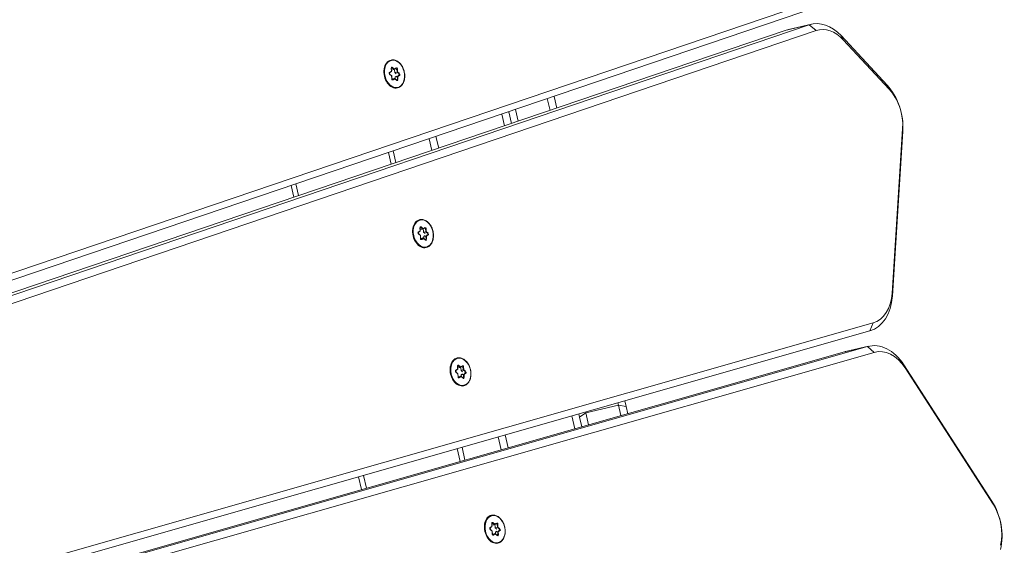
# Model space of a CAD drawing. Extents: x 5477758 to 5478338, y 5918274 to 5918502.
# Tile 109 of 121: x 5477952.148 to 5477952.56, y 5918462.759 to 5918462.979. Entities that reach past the tile are written whole.
import ezdxf

# ---------------------------------------------------------------- set-up
doc = ezdxf.new("R2010")
doc.units = 0
doc.layers.get('0').update_dxf_attribs({"color": 8, "linetype": 'CONTINUOUS', "lineweight": 13})
doc.layers.add('0_PROJEKTOWANE ZABAWKI', color=8, linetype='CONTINUOUS', lineweight=0)

# ---------------------------------------------------------------- blocks, each defined once
blk = doc.blocks.new('zw$CEC1')
for p, q in [((1096.413, -593.244), (1098.87, -591.837)), ((1098.87, -591.837), (1098.681, -591.885)), ((1100.604, -591.665), (1100.721, -591.682)), ((1100.604, -591.665), (1107.204, -593.646)), ((1107.321, -593.663), (1100.721, -591.682)), ((1116.63, -591.547), (1110.242, -593.849)), ((1110.378, -593.826), (1116.766, -591.524)), ((1116.766, -591.524), (1116.63, -591.547)), ((1098.681, -591.885), (1096.224, -593.292)), ((1096.413, -593.244), (1096.224, -593.292)), ((1094.523, -593.651), (1100.999, -659.137)), ((1101.299, -659.334), (1094.823, -593.848)), ((1107.204, -593.646), (1107.321, -593.663)), ((1110.378, -593.826), (1110.242, -593.849)), ((1095.787, -594.262), (1095.487, -594.489)), ((1102.263, -659.748), (1095.787, -594.262)), ((1095.483, -594.391), (1095.483, -595.381)), ((1095.487, -594.489), (1101.963, -659.975)), ((1095.487, -595.479), (1095.487, -594.489)), ((1108.239, -594.71), (1108.539, -594.915)), ((1108.239, -594.71), (1111.343, -657.574)), ((1111.643, -657.779), (1108.539, -594.915)), ((1109.15, -596.099), (1109.15, -595.109)), ((1109.451, -594.939), (1109.151, -595.158)), ((1109.151, -595.158), (1112.255, -658.022)), ((1109.151, -596.148), (1109.151, -595.158)), ((1112.555, -657.802), (1109.451, -594.939)), ((1101.963, -660.965), (1095.487, -595.479)), ((1112.255, -659.012), (1109.151, -596.148)), ((1096.486, -605.578), (1095.983, -605.578)), ((1096.012, -605.878), (1096.516, -605.878)), ((1109.306, -605.578), (1109.065, -605.578)), ((1109.08, -605.878), (1109.182, -605.878)), ((1109.306, -605.578), (1109.182, -605.878)), ((1109.631, -605.878), (1109.182, -605.878)), ((1109.182, -605.878), (1109.182, -607.278)), ((1109.306, -605.578), (1109.617, -605.578)), ((1096.654, -607.278), (1096.151, -607.278)), ((1109.182, -607.278), (1109.149, -607.278)), ((1109.182, -607.278), (1109.701, -607.278)), ((1109.306, -607.578), (1109.182, -607.278)), ((1096.18, -607.578), (1096.684, -607.578)), ((1096.21, -607.878), (1096.714, -607.878)), ((1109.164, -607.578), (1109.306, -607.578)), ((1109.179, -607.878), (1109.73, -607.878)), ((1109.715, -607.578), (1109.306, -607.578)), ((1097, -610.778), (1096.497, -610.778)), ((1109.873, -610.778), (1109.322, -610.778)), ((1096.526, -611.078), (1097.03, -611.078)), ((1109.337, -611.078), (1109.888, -611.078)), ((1093.587, -611.672), (1093.499, -611.737)), ((1093.357, -611.841), (1093.269, -611.905)), ((1093.279, -611.923), (1093.374, -611.854)), ((1093.279, -611.927), (1093.279, -611.923)), ((1093.29, -611.958), (1093.413, -611.98)), ((1093.422, -611.977), (1093.293, -611.954)), ((1093.322, -611.754), (1093.357, -611.841)), ((1093.373, -611.851), (1093.336, -611.759)), ((1093.353, -611.965), (1093.374, -611.95)), ((1093.372, -611.736), (1093.504, -611.759)), ((1093.372, -611.739), (1093.372, -611.736)), ((1093.374, -611.854), (1093.374, -611.95)), ((1093.499, -611.737), (1093.376, -611.715)), ((1093.411, -611.838), (1093.504, -611.854)), ((1093.413, -611.98), (1093.448, -612.066)), ((1093.462, -612.071), (1093.425, -611.979)), ((1093.504, -611.759), (1093.598, -611.69)), ((1093.504, -611.759), (1093.504, -611.854)), ((1093.504, -611.854), (1093.571, -611.805)), ((1093.608, -612.01), (1093.515, -612.078)), ((1093.524, -612.08), (1093.612, -612.015)), ((1093.598, -611.69), (1093.598, -611.693)), ((1093.738, -612.033), (1093.609, -612.01)), ((1093.612, -612.015), (1093.735, -612.037)), ((1093.649, -611.699), (1093.686, -611.791)), ((1093.649, -611.702), (1093.649, -611.699)), ((1093.66, -611.821), (1093.686, -611.886)), ((1093.698, -611.772), (1093.663, -611.685)), ((1093.686, -611.791), (1093.818, -611.814)), ((1093.686, -611.791), (1093.686, -611.886)), ((1093.686, -611.886), (1093.759, -611.899)), ((1093.821, -611.793), (1093.698, -611.772)), ((1093.738, -611.919), (1093.775, -612.011)), ((1093.738, -611.919), (1093.738, -612.011)), ((1093.834, -611.845), (1093.741, -611.913)), ((1093.755, -611.911), (1093.843, -611.846)), ((1093.79, -611.997), (1093.755, -611.911)), ((1093.775, -612.011), (1093.775, -612.014)), ((1093.818, -611.814), (1093.818, -611.818)), ((1100.151, -612.075), (1100.283, -612.098)), ((1100.151, -612.078), (1100.151, -612.075)), ((1100.278, -612.075), (1100.155, -612.054)), ((1100.367, -612.011), (1100.278, -612.075)), ((1100.283, -612.098), (1100.377, -612.029)), ((1100.377, -612.029), (1100.377, -612.032)), ((1100.428, -612.038), (1100.465, -612.13)), ((1100.428, -612.041), (1100.428, -612.038)), ((1100.477, -612.111), (1100.442, -612.024)), ((1106.128, -611.958), (1106.04, -612.022)), ((1106.05, -612.04), (1106.145, -611.971)), ((1106.05, -612.044), (1106.05, -612.04)), ((1106.061, -612.075), (1106.184, -612.097)), ((1106.193, -612.094), (1106.064, -612.071)), ((1106.093, -611.871), (1106.128, -611.958)), ((1106.144, -611.968), (1106.107, -611.876)), ((1106.124, -612.082), (1106.145, -612.067)), ((1106.143, -611.853), (1106.275, -611.876)), ((1106.143, -611.856), (1106.143, -611.853)), ((1106.145, -611.971), (1106.145, -612.067)), ((1106.27, -611.853), (1106.147, -611.832)), ((1106.182, -611.955), (1106.275, -611.971)), ((1106.358, -611.789), (1106.27, -611.853)), ((1106.275, -611.876), (1106.369, -611.807)), ((1106.275, -611.876), (1106.275, -611.971)), ((1106.275, -611.971), (1106.342, -611.922)), ((1106.369, -611.807), (1106.369, -611.81)), ((1106.42, -611.816), (1106.457, -611.908)), ((1106.42, -611.819), (1106.42, -611.816)), ((1106.43, -611.938), (1106.457, -612.003)), ((1106.469, -611.888), (1106.434, -611.802)), ((1106.457, -611.908), (1106.589, -611.931)), ((1106.457, -611.908), (1106.457, -612.003)), ((1106.457, -612.003), (1106.53, -612.016)), ((1106.592, -611.91), (1106.469, -611.888)), ((1106.509, -612.035), (1106.546, -612.128)), ((1106.509, -612.035), (1106.509, -612.128)), ((1106.605, -611.962), (1106.512, -612.03)), ((1106.525, -612.028), (1106.614, -611.963)), ((1106.56, -612.114), (1106.525, -612.028)), ((1106.589, -611.931), (1106.589, -611.935)), ((1112.866, -612.05), (1112.777, -612.114)), ((1112.788, -612.132), (1112.882, -612.063)), ((1112.831, -611.963), (1112.866, -612.05)), ((1112.882, -612.06), (1112.844, -611.968)), ((1112.881, -611.944), (1113.013, -611.968)), ((1112.881, -611.948), (1112.881, -611.944)), ((1112.882, -612.063), (1112.882, -612.159)), ((1113.008, -611.945), (1112.885, -611.924)), ((1112.919, -612.047), (1113.013, -612.063)), ((1113.096, -611.881), (1113.008, -611.945)), ((1113.013, -611.968), (1113.107, -611.899)), ((1113.013, -611.968), (1113.013, -612.063)), ((1113.013, -612.063), (1113.08, -612.014)), ((1113.107, -611.899), (1113.107, -611.902)), ((1113.157, -611.908), (1113.195, -612)), ((1113.157, -611.911), (1113.157, -611.908)), ((1113.168, -612.03), (1113.195, -612.095)), ((1113.207, -611.98), (1113.172, -611.894)), ((1113.195, -612), (1113.326, -612.023)), ((1113.195, -612), (1113.195, -612.095)), ((1113.33, -612.002), (1113.207, -611.98)), ((1113.343, -612.054), (1113.249, -612.122)), ((1113.263, -612.12), (1113.352, -612.055)), ((1113.326, -612.023), (1113.326, -612.026)), ((1100.136, -612.18), (1100.048, -612.244)), ((1100.059, -612.262), (1100.153, -612.193)), ((1100.059, -612.266), (1100.059, -612.262)), ((1100.069, -612.297), (1100.192, -612.319)), ((1100.201, -612.316), (1100.072, -612.293)), ((1100.101, -612.093), (1100.136, -612.18)), ((1100.152, -612.19), (1100.115, -612.098)), ((1100.132, -612.304), (1100.153, -612.289)), ((1100.153, -612.193), (1100.153, -612.289)), ((1100.19, -612.177), (1100.283, -612.193)), ((1100.192, -612.319), (1100.227, -612.405)), ((1100.241, -612.41), (1100.204, -612.318)), ((1100.283, -612.098), (1100.283, -612.193)), ((1100.283, -612.193), (1100.35, -612.144)), ((1100.387, -612.349), (1100.294, -612.417)), ((1100.303, -612.419), (1100.391, -612.354)), ((1100.517, -612.372), (1100.388, -612.349)), ((1100.391, -612.354), (1100.515, -612.376)), ((1100.439, -612.16), (1100.465, -612.225)), ((1100.465, -612.13), (1100.597, -612.153)), ((1100.465, -612.13), (1100.465, -612.225)), ((1100.465, -612.225), (1100.539, -612.238)), ((1100.6, -612.132), (1100.477, -612.111)), ((1100.517, -612.257), (1100.554, -612.35)), ((1100.517, -612.257), (1100.517, -612.35)), ((1100.613, -612.184), (1100.52, -612.252)), ((1100.534, -612.25), (1100.622, -612.185)), ((1100.569, -612.336), (1100.534, -612.25)), ((1100.554, -612.35), (1100.554, -612.353)), ((1100.597, -612.153), (1100.597, -612.157)), ((1106.184, -612.097), (1106.219, -612.183)), ((1106.233, -612.188), (1106.196, -612.096)), ((1106.379, -612.127), (1106.286, -612.195)), ((1106.295, -612.197), (1106.383, -612.132)), ((1106.509, -612.15), (1106.38, -612.127)), ((1106.383, -612.132), (1106.506, -612.154)), ((1106.546, -612.128), (1106.546, -612.131)), ((1112.788, -612.136), (1112.788, -612.132)), ((1112.799, -612.167), (1112.922, -612.189)), ((1112.931, -612.186), (1112.801, -612.163)), ((1112.862, -612.174), (1112.882, -612.159)), ((1112.922, -612.189), (1112.957, -612.275)), ((1112.971, -612.28), (1112.934, -612.188)), ((1113.117, -612.219), (1113.024, -612.287)), ((1113.033, -612.288), (1113.121, -612.224)), ((1113.247, -612.241), (1113.117, -612.219)), ((1113.121, -612.224), (1113.244, -612.246)), ((1113.195, -612.095), (1113.268, -612.108)), ((1113.246, -612.127), (1113.284, -612.22)), ((1113.246, -612.127), (1113.246, -612.22)), ((1113.298, -612.206), (1113.263, -612.12)), ((1113.284, -612.22), (1113.284, -612.223)), ((1097.186, -612.658), (1096.683, -612.658)), ((1096.704, -612.87), (1097.207, -612.87)), ((1109.966, -612.658), (1109.415, -612.658)), ((1109.425, -612.87), (1109.977, -612.87)), ((1097.61, -616.946), (1097.107, -616.946)), ((1110.178, -616.946), (1109.626, -616.946)), ((1097.128, -617.158), (1097.631, -617.158)), ((1109.637, -617.158), (1110.188, -617.158))]:
    blk.add_line(p, q)
for centre, major_axis, ratio, start_param, end_param in [((1117.538, -592.807), (-2, 0), 0.707107, 4.101524, 5.183628), ((1117.538, -592.595), (1.7, 0), 0.707107, 0.959931, 2.042035), ((1099.94, -592.984), (-2, 0), 0.707107, 4.310963, 5.393067), ((1099.94, -592.771), (1.7, 0), 0.707107, 1.169371, 2.251475), ((1097.483, -594.391), (-2, 0), 0.707107, 5.393067, 6.352998), ((1097.483, -594.178), (-1.7, 0), 0.707107, 5.393067, 6.352998), ((1106.54, -594.752), (1.7, 0), 0.707107, 0.034907, 1.169371), ((1106.54, -594.965), (2, 0), 0.707107, 0.034907, 1.169371), ((1111.15, -595.109), (-2, 0), 0.707107, 5.183628, 6.318092), ((1111.15, -594.897), (-1.7, 0), 0.707107, 5.183628, 6.318092), ((1097.483, -595.381), (-2, 0), 0.707107, 0, 0.069813), ((1111.15, -596.099), (-2, 0), 0.707107, 0, 0.034907), ((1093.62, -611.694), (0.045, 0), 0.707107, 0.279204, 2.3736), ((1093.587, -611.683), (-0.0089, 0.0121), 0.508626, 3.748748, 5.319544), ((1093.556, -611.89), (-0.6, 0), 0.707107, 0, 3.141593), ((1093.301, -611.928), (-0.045, 0), 0.707107, 5.515192, 7.609587), ((1093.269, -611.916), (-0.0089, 0.0121), 0.508626, 3.748748, 5.319544), ((1093.301, -611.938), (-0.03, 0), 0.707107, 5.515192, 6.283185), ((1093.29, -611.969), (0.0026, 0.0148), 0.171098, 0, 0.800479), ((1093.556, -611.89), (-0.25, 0), 0.707107, 0.095219, 0.407877), ((1093.365, -611.746), (-0.045, 0), 0.707107, 4.467995, 6.56239), ((1093.322, -611.765), (0.0139, 0.0056), 0.679724, 0, 1.301881), ((1093.365, -611.756), (-0.03, 0), 0.707107, 4.467995, 6.283185), ((1093.556, -611.89), (0.25, 0), 0.707107, 2.189614, 2.547433), ((1093.357, -611.851), (0.0166, -0.0047), 0.601017, 0.16912, 1.739916), ((1093.376, -611.725), (0.0026, 0.0148), 0.171098, 0.800479, 2.371275), ((1093.413, -611.991), (-0.0104, -0.0129), 0.462667, 2.890892, 4.192773), ((1093.448, -612.077), (0.0139, 0.0056), 0.679724, 0, 1.301881), ((1093.492, -612.058), (-0.045, 0), 0.707107, 0.279204, 2.3736), ((1093.556, -611.89), (-0.25, 0), 0.707107, 1.152569, 1.475438), ((1093.499, -611.747), (0.0037, -0.0158), 0.19164, 0.688736, 2.259533), ((1093.524, -612.09), (-0.0089, 0.0121), 0.508626, 5.319544, 6.283185), ((1093.556, -611.89), (0.25, 0), 0.707107, 1.142416, 1.510388), ((1093.62, -611.705), (0.03, 0), 0.707107, 0.279204, 2.3736), ((1093.612, -612.026), (0.0037, -0.0158), 0.19164, 2.259533, 3.223174), ((1093.663, -611.696), (-0.0139, -0.0056), 0.679724, 4.443473, 6.01427), ((1093.698, -611.782), (-0.0104, -0.0129), 0.462667, 4.192773, 5.763569), ((1093.556, -611.89), (-0.25, 0), 0.707107, 2.244927, 2.557585), ((1093.746, -612.006), (0.045, 0), 0.707107, 4.467995, 6.56239), ((1093.735, -612.048), (0.0026, 0.0148), 0.171098, 0, 0.800479), ((1093.755, -611.922), (-0.0166, 0.0047), 0.601017, 4.881509, 6.452305), ((1093.79, -612.008), (-0.0139, -0.0056), 0.679724, 4.443473, 6.01427), ((1093.746, -612.017), (0.03, 0), 0.707107, 0, 0.279204), ((1093.556, -611.89), (0.25, 0), 0.707107, 0.130169, 0.46319), ((1093.821, -611.804), (0.0026, 0.0148), 0.171098, 0.800479, 2.371275), ((1093.81, -611.835), (0.03, 0), 0.707107, 0, 1.326402), ((1093.81, -611.824), (0.045, 0), 0.707107, 5.515192, 7.609587), ((1093.843, -611.857), (-0.0089, 0.0121), 0.508626, 5.319544, 6.283185), ((1100.144, -612.085), (-0.045, 0), 0.707107, 4.467995, 6.56239), ((1100.144, -612.095), (-0.03, 0), 0.707107, 4.467995, 6.283185), ((1100.155, -612.064), (0.0026, 0.0148), 0.171098, 0.800479, 2.371275), ((1100.278, -612.086), (0.0037, -0.0158), 0.19164, 0.688736, 2.259533), ((1100.335, -612.229), (0.25, 0), 0.707107, 1.142416, 1.510388), ((1100.399, -612.033), (0.045, 0), 0.707107, 0.279204, 2.3736), ((1100.367, -612.021), (-0.0089, 0.0121), 0.508626, 3.748748, 5.319544), ((1100.399, -612.044), (0.03, 0), 0.707107, 0.279204, 2.3736), ((1100.442, -612.035), (-0.0139, -0.0056), 0.679724, 4.443473, 6.01427), ((1106.327, -612.007), (-0.6, 0), 0.707107, 0, 3.141593), ((1106.072, -612.044), (-0.045, 0), 0.707107, 5.515192, 7.609587), ((1106.04, -612.033), (-0.0089, 0.0121), 0.508626, 3.748748, 5.319544), ((1106.072, -612.055), (-0.03, 0), 0.707107, 5.515192, 6.283185), ((1106.061, -612.086), (0.0026, 0.0148), 0.171098, 0, 0.800479), ((1106.327, -612.007), (-0.25, 0), 0.707107, 0.095219, 0.407877), ((1106.136, -611.863), (-0.045, 0), 0.707107, 4.467995, 6.56239), ((1106.093, -611.882), (0.0139, 0.0056), 0.679724, 0, 1.301881), ((1106.136, -611.873), (-0.03, 0), 0.707107, 4.467995, 6.283185), ((1106.327, -612.007), (0.25, 0), 0.707107, 2.189614, 2.547433), ((1106.128, -611.968), (0.0166, -0.0047), 0.601017, 0.16912, 1.739916), ((1106.147, -611.842), (0.0026, 0.0148), 0.171098, 0.800479, 2.371275), ((1106.27, -611.864), (0.0037, -0.0158), 0.19164, 0.688736, 2.259533), ((1106.327, -612.007), (0.25, 0), 0.707107, 1.142416, 1.510388), ((1106.391, -611.811), (0.045, 0), 0.707107, 0.279204, 2.3736), ((1106.358, -611.799), (-0.0089, 0.0121), 0.508626, 3.748748, 5.319544), ((1106.391, -611.822), (0.03, 0), 0.707107, 0.279204, 2.3736), ((1106.434, -611.813), (-0.0139, -0.0056), 0.679724, 4.443473, 6.01427), ((1106.469, -611.899), (-0.0104, -0.0129), 0.462667, 4.192773, 5.763569), ((1106.525, -612.038), (-0.0166, 0.0047), 0.601017, 4.881509, 6.452305), ((1106.327, -612.007), (0.25, 0), 0.707107, 0.130169, 0.46319), ((1106.592, -611.921), (0.0026, 0.0148), 0.171098, 0.800479, 2.371275), ((1106.581, -611.952), (0.03, 0), 0.707107, 0, 1.326402), ((1106.581, -611.941), (0.045, 0), 0.707107, 5.515192, 7.609587), ((1106.614, -611.974), (-0.0089, 0.0121), 0.508626, 5.319544, 6.283185), ((1112.874, -611.954), (-0.045, 0), 0.707107, 4.467995, 6.56239), ((1112.831, -611.974), (0.0139, 0.0056), 0.679724, 0, 1.301881), ((1112.874, -611.965), (-0.03, 0), 0.707107, 4.467995, 6.283185), ((1113.064, -612.099), (0.25, 0), 0.707107, 2.189614, 2.547433), ((1112.866, -612.06), (0.0166, -0.0047), 0.601017, 0.16912, 1.739916), ((1112.885, -611.934), (0.0026, 0.0148), 0.171098, 0.800479, 2.371275), ((1113.008, -611.956), (0.0037, -0.0158), 0.19164, 0.688736, 2.259533), ((1113.064, -612.099), (0.25, 0), 0.707107, 1.142416, 1.510388), ((1113.129, -611.903), (0.045, 0), 0.707107, 0.279204, 2.3736), ((1113.096, -611.891), (-0.0089, 0.0121), 0.508626, 3.748748, 5.319544), ((1113.129, -611.913), (0.03, 0), 0.707107, 0.279204, 2.3736), ((1113.172, -611.905), (-0.0139, -0.0056), 0.679724, 4.443473, 6.01427), ((1113.207, -611.991), (-0.0104, -0.0129), 0.462667, 4.192773, 5.763569), ((1113.064, -612.099), (0.25, 0), 0.707107, 0.130169, 0.46319), ((1113.33, -612.013), (0.0026, 0.0148), 0.171098, 0.800479, 2.371275), ((1113.319, -612.044), (0.03, 0), 0.707107, 0, 1.326402), ((1113.319, -612.033), (0.045, 0), 0.707107, 5.515192, 7.609587), ((1113.352, -612.066), (-0.0089, 0.0121), 0.508626, 5.319544, 6.283185), ((1100.335, -612.229), (-0.6, 0), 0.707107, 0, 3.141593), ((1100.08, -612.266), (-0.045, 0), 0.707107, 5.515192, 7.609587), ((1100.048, -612.255), (-0.0089, 0.0121), 0.508626, 3.748748, 5.319544), ((1100.08, -612.277), (-0.03, 0), 0.707107, 5.515192, 6.283185), ((1100.069, -612.308), (0.0026, 0.0148), 0.171098, 0, 0.800479), ((1100.335, -612.229), (-0.25, 0), 0.707107, 0.095219, 0.407877), ((1100.101, -612.104), (0.0139, 0.0056), 0.679724, 0, 1.301881), ((1100.335, -612.229), (0.25, 0), 0.707107, 2.189614, 2.547433), ((1100.136, -612.19), (0.0166, -0.0047), 0.601017, 0.16912, 1.739916), ((1100.192, -612.33), (-0.0104, -0.0129), 0.462667, 2.890892, 4.192773), ((1100.227, -612.416), (0.0139, 0.0056), 0.679724, 0, 1.301881), ((1100.271, -612.397), (-0.045, 0), 0.707107, 0.279204, 2.3736), ((1100.335, -612.229), (-0.25, 0), 0.707107, 1.152569, 1.475438), ((1100.303, -612.429), (-0.0089, 0.0121), 0.508626, 5.319544, 6.283185), ((1100.391, -612.365), (0.0037, -0.0158), 0.19164, 2.259533, 3.223174), ((1100.477, -612.121), (-0.0104, -0.0129), 0.462667, 4.192773, 5.763569), ((1100.335, -612.229), (-0.25, 0), 0.707107, 2.244927, 2.557585), ((1100.525, -612.345), (0.045, 0), 0.707107, 4.467995, 6.56239), ((1100.515, -612.386), (0.0026, 0.0148), 0.171098, 0, 0.800479), ((1100.534, -612.26), (-0.0166, 0.0047), 0.601017, 4.881509, 6.452305), ((1100.569, -612.347), (-0.0139, -0.0056), 0.679724, 4.443473, 6.01427), ((1100.525, -612.356), (0.03, 0), 0.707107, 0, 0.279204), ((1100.335, -612.229), (0.25, 0), 0.707107, 0.130169, 0.46319), ((1100.6, -612.143), (0.0026, 0.0148), 0.171098, 0.800479, 2.371275), ((1100.59, -612.174), (0.03, 0), 0.707107, 0, 1.326402), ((1100.59, -612.163), (0.045, 0), 0.707107, 5.515192, 7.609587), ((1100.622, -612.196), (-0.0089, 0.0121), 0.508626, 5.319544, 6.283185), ((1106.184, -612.108), (-0.0104, -0.0129), 0.462667, 2.890892, 4.192773), ((1106.219, -612.194), (0.0139, 0.0056), 0.679724, 0, 1.301881), ((1106.262, -612.175), (-0.045, 0), 0.707107, 0.279204, 2.3736), ((1106.327, -612.007), (-0.25, 0), 0.707107, 1.152569, 1.475438), ((1106.295, -612.207), (-0.0089, 0.0121), 0.508626, 5.319544, 6.283185), ((1106.383, -612.143), (0.0037, -0.0158), 0.19164, 2.259533, 3.223174), ((1106.327, -612.007), (-0.25, 0), 0.707107, 2.244927, 2.557585), ((1106.517, -612.123), (0.045, 0), 0.707107, 4.467995, 6.56239), ((1106.506, -612.164), (0.0026, 0.0148), 0.171098, 0, 0.800479), ((1106.56, -612.125), (-0.0139, -0.0056), 0.679724, 4.443473, 6.01427), ((1106.517, -612.134), (0.03, 0), 0.707107, 0, 0.279204), ((1113.064, -612.099), (-0.6, 0), 0.707107, 0, 3.141593), ((1112.81, -612.136), (-0.045, 0), 0.707107, 5.515192, 7.609587), ((1112.777, -612.125), (-0.0089, 0.0121), 0.508626, 3.748748, 5.319544), ((1112.81, -612.147), (-0.03, 0), 0.707107, 5.515192, 6.283185), ((1112.799, -612.178), (0.0026, 0.0148), 0.171098, 0, 0.800479), ((1113.064, -612.099), (-0.25, 0), 0.707107, 0.095219, 0.407877), ((1112.922, -612.199), (-0.0104, -0.0129), 0.462667, 2.890892, 4.192773), ((1112.957, -612.286), (0.0139, 0.0056), 0.679724, 0, 1.301881), ((1113, -612.266), (-0.045, 0), 0.707107, 0.279204, 2.3736), ((1113.064, -612.099), (-0.25, 0), 0.707107, 1.152569, 1.475438), ((1113.033, -612.299), (-0.0089, 0.0121), 0.508626, 5.319544, 6.283185), ((1113.121, -612.234), (0.0037, -0.0158), 0.19164, 2.259533, 3.223174), ((1113.064, -612.099), (-0.25, 0), 0.707107, 2.244927, 2.557585), ((1113.255, -612.215), (0.045, 0), 0.707107, 4.467995, 6.56239), ((1113.244, -612.256), (0.0026, 0.0148), 0.171098, 0, 0.800479), ((1113.263, -612.13), (-0.0166, 0.0047), 0.601017, 4.881509, 6.452305), ((1113.298, -612.217), (-0.0139, -0.0056), 0.679724, 4.443473, 6.01427), ((1113.255, -612.225), (0.03, 0), 0.707107, 0, 0.279204)]:
    blk.add_ellipse(centre, major_axis=major_axis, ratio=ratio, start_param=start_param, end_param=end_param)
for centre in [(1093.556, -611.876), (1106.327, -611.993), (1100.335, -612.215), (1113.064, -612.085)]:
    blk.add_ellipse(centre, major_axis=(0.58, 0), ratio=0.707107)
for points, knots in [([(1092.956, -611.89), (1092.956, -611.845), (1092.966, -611.799), (1093.005, -611.713), (1093.034, -611.672), (1093.109, -611.599), (1093.155, -611.566), (1093.26, -611.513), (1093.318, -611.492), (1093.44, -611.465), (1093.505, -611.459), (1093.633, -611.461), (1093.697, -611.469), (1093.818, -611.5), (1093.875, -611.523), (1093.976, -611.579), (1094.021, -611.614), (1094.092, -611.691), (1094.119, -611.734), (1094.149, -611.815), (1094.156, -611.852), (1094.156, -611.89)], [6.038791, 6.038791, 6.038791, 6.038791, 6.34864, 6.34864, 6.66324, 6.66324, 6.984393, 6.984393, 7.307998, 7.307998, 7.63188, 7.63188, 7.955712, 7.955712, 8.279598, 8.279598, 8.603057, 8.603057, 8.923488, 8.923488, 9.180384, 9.180384, 9.180384, 9.180384]), ([(1105.727, -612.007), (1105.727, -611.962), (1105.737, -611.916), (1105.776, -611.83), (1105.805, -611.789), (1105.88, -611.716), (1105.926, -611.683), (1106.03, -611.63), (1106.089, -611.609), (1106.211, -611.582), (1106.276, -611.576), (1106.404, -611.578), (1106.468, -611.586), (1106.589, -611.617), (1106.646, -611.64), (1106.747, -611.696), (1106.792, -611.731), (1106.863, -611.808), (1106.89, -611.851), (1106.92, -611.932), (1106.927, -611.969), (1106.927, -612.007)], [6.038791, 6.038791, 6.038791, 6.038791, 6.34864, 6.34864, 6.66324, 6.66324, 6.984393, 6.984393, 7.307998, 7.307998, 7.63188, 7.63188, 7.955712, 7.955712, 8.279598, 8.279598, 8.603057, 8.603057, 8.923488, 8.923488, 9.180384, 9.180384, 9.180384, 9.180384]), ([(1112.464, -612.099), (1112.464, -612.053), (1112.474, -612.008), (1112.513, -611.922), (1112.543, -611.881), (1112.618, -611.807), (1112.664, -611.775), (1112.768, -611.722), (1112.827, -611.701), (1112.949, -611.674), (1113.014, -611.668), (1113.142, -611.67), (1113.206, -611.678), (1113.327, -611.709), (1113.384, -611.731), (1113.485, -611.788), (1113.529, -611.823), (1113.601, -611.9), (1113.627, -611.943), (1113.658, -612.024), (1113.664, -612.061), (1113.664, -612.099)], [6.038791, 6.038791, 6.038791, 6.038791, 6.34864, 6.34864, 6.66324, 6.66324, 6.984393, 6.984393, 7.307998, 7.307998, 7.63188, 7.63188, 7.955712, 7.955712, 8.279598, 8.279598, 8.603057, 8.603057, 8.923488, 8.923488, 9.180384, 9.180384, 9.180384, 9.180384]), ([(1093.271, -611.938), (1093.271, -611.939), (1093.271, -611.94), (1093.272, -611.942), (1093.273, -611.943), (1093.275, -611.946), (1093.276, -611.947), (1093.28, -611.95), (1093.282, -611.951), (1093.287, -611.953), (1093.29, -611.954), (1093.293, -611.954)], [0.244394, 0.244394, 0.244394, 0.244394, 0.509675, 0.509675, 0.774955, 0.774955, 1.040236, 1.040236, 1.305516, 1.305516, 1.570796, 1.570796, 1.570796, 1.570796]), ([(1093.335, -611.756), (1093.335, -611.756), (1093.335, -611.757), (1093.335, -611.757), (1093.335, -611.757), (1093.335, -611.758), (1093.335, -611.758), (1093.335, -611.758), (1093.335, -611.759), (1093.336, -611.759), (1093.336, -611.759), (1093.336, -611.759)], [0.2443943, 0.2443943, 0.2443943, 0.2443943, 0.3002352, 0.3002352, 0.3560761, 0.3560761, 0.411917, 0.411917, 0.4677579, 0.4677579, 0.5235988, 0.5235988, 0.5235988, 0.5235988]), ([(1093.462, -612.071), (1093.463, -612.073), (1093.464, -612.075), (1093.468, -612.078), (1093.47, -612.08), (1093.475, -612.082), (1093.477, -612.083), (1093.483, -612.084), (1093.486, -612.085), (1093.492, -612.085), (1093.496, -612.085), (1093.502, -612.084), (1093.505, -612.083), (1093.51, -612.081), (1093.512, -612.08), (1093.514, -612.079), (1093.515, -612.079), (1093.515, -612.078)], [0.523599, 0.523599, 0.523599, 0.523599, 0.927172, 0.927172, 1.204378, 1.204378, 1.47422, 1.47422, 1.746688, 1.746688, 2.021391, 2.021391, 2.295276, 2.295276, 2.566083, 2.566083, 2.617994, 2.617994, 2.617994, 2.617994]), ([(1093.738, -612.033), (1093.741, -612.033), (1093.744, -612.034), (1093.75, -612.033), (1093.754, -612.033), (1093.759, -612.032), (1093.762, -612.031), (1093.767, -612.029), (1093.769, -612.027), (1093.772, -612.025), (1093.774, -612.023), (1093.775, -612.021), (1093.776, -612.019), (1093.776, -612.018), (1093.776, -612.017), (1093.776, -612.017)], [1.570796, 1.570796, 1.570796, 1.570796, 1.844329, 1.844329, 2.119118, 2.119118, 2.392017, 2.392017, 2.661992, 2.661992, 2.936562, 2.936562, 3.253095, 3.253095, 3.385987, 3.385987, 3.385987, 3.385987]), ([(1093.834, -611.845), (1093.835, -611.844), (1093.836, -611.843), (1093.837, -611.842), (1093.838, -611.841), (1093.839, -611.84), (1093.839, -611.839), (1093.84, -611.838), (1093.84, -611.837), (1093.84, -611.836), (1093.84, -611.835), (1093.84, -611.835)], [2.6179939, 2.6179939, 2.6179939, 2.6179939, 2.7715925, 2.7715925, 2.9251911, 2.9251911, 3.0787897, 3.0787897, 3.2323883, 3.2323883, 3.385987, 3.385987, 3.385987, 3.385987]), ([(1099.735, -612.229), (1099.735, -612.184), (1099.745, -612.138), (1099.784, -612.052), (1099.813, -612.011), (1099.888, -611.938), (1099.934, -611.905), (1100.039, -611.852), (1100.097, -611.831), (1100.22, -611.804), (1100.284, -611.798), (1100.412, -611.8), (1100.476, -611.808), (1100.597, -611.839), (1100.654, -611.862), (1100.755, -611.918), (1100.8, -611.953), (1100.871, -612.03), (1100.898, -612.073), (1100.928, -612.154), (1100.935, -612.191), (1100.935, -612.229)], [6.038791, 6.038791, 6.038791, 6.038791, 6.34864, 6.34864, 6.66324, 6.66324, 6.984393, 6.984393, 7.307998, 7.307998, 7.63188, 7.63188, 7.955712, 7.955712, 8.279598, 8.279598, 8.603057, 8.603057, 8.923488, 8.923488, 9.180384, 9.180384, 9.180384, 9.180384]), ([(1106.042, -612.055), (1106.042, -612.056), (1106.042, -612.057), (1106.043, -612.059), (1106.044, -612.06), (1106.046, -612.063), (1106.047, -612.064), (1106.051, -612.067), (1106.053, -612.068), (1106.058, -612.07), (1106.061, -612.071), (1106.064, -612.071)], [0.244394, 0.244394, 0.244394, 0.244394, 0.509675, 0.509675, 0.774955, 0.774955, 1.040236, 1.040236, 1.305516, 1.305516, 1.570796, 1.570796, 1.570796, 1.570796]), ([(1106.106, -611.873), (1106.106, -611.873), (1106.106, -611.874), (1106.106, -611.874), (1106.106, -611.874), (1106.106, -611.875), (1106.106, -611.875), (1106.106, -611.875), (1106.106, -611.875), (1106.106, -611.876), (1106.107, -611.876), (1106.107, -611.876)], [0.2443943, 0.2443943, 0.2443943, 0.2443943, 0.3002352, 0.3002352, 0.3560761, 0.3560761, 0.411917, 0.411917, 0.4677579, 0.4677579, 0.5235988, 0.5235988, 0.5235988, 0.5235988]), ([(1106.605, -611.962), (1106.606, -611.961), (1106.607, -611.96), (1106.608, -611.959), (1106.609, -611.958), (1106.61, -611.957), (1106.61, -611.956), (1106.611, -611.955), (1106.611, -611.954), (1106.611, -611.953), (1106.611, -611.952), (1106.611, -611.952)], [2.6179939, 2.6179939, 2.6179939, 2.6179939, 2.7715925, 2.7715925, 2.9251911, 2.9251911, 3.0787897, 3.0787897, 3.2323883, 3.2323883, 3.385987, 3.385987, 3.385987, 3.385987]), ([(1112.844, -611.965), (1112.844, -611.965), (1112.844, -611.965), (1112.844, -611.966), (1112.844, -611.966), (1112.844, -611.966), (1112.844, -611.967), (1112.844, -611.967), (1112.844, -611.967), (1112.844, -611.968), (1112.844, -611.968), (1112.844, -611.968)], [0.2443943, 0.2443943, 0.2443943, 0.2443943, 0.3002352, 0.3002352, 0.3560761, 0.3560761, 0.411917, 0.411917, 0.4677579, 0.4677579, 0.5235988, 0.5235988, 0.5235988, 0.5235988]), ([(1113.343, -612.054), (1113.344, -612.053), (1113.345, -612.052), (1113.346, -612.051), (1113.347, -612.05), (1113.348, -612.048), (1113.348, -612.048), (1113.349, -612.046), (1113.349, -612.046), (1113.349, -612.045), (1113.349, -612.044), (1113.349, -612.044)], [2.6179939, 2.6179939, 2.6179939, 2.6179939, 2.7715925, 2.7715925, 2.9251911, 2.9251911, 3.0787897, 3.0787897, 3.2323883, 3.2323883, 3.385987, 3.385987, 3.385987, 3.385987]), ([(1100.05, -612.277), (1100.05, -612.278), (1100.05, -612.279), (1100.051, -612.281), (1100.052, -612.282), (1100.054, -612.285), (1100.055, -612.286), (1100.059, -612.289), (1100.061, -612.29), (1100.066, -612.292), (1100.069, -612.293), (1100.072, -612.293)], [0.244394, 0.244394, 0.244394, 0.244394, 0.509675, 0.509675, 0.774955, 0.774955, 1.040236, 1.040236, 1.305516, 1.305516, 1.570796, 1.570796, 1.570796, 1.570796]), ([(1100.114, -612.095), (1100.114, -612.095), (1100.114, -612.096), (1100.114, -612.096), (1100.114, -612.096), (1100.114, -612.097), (1100.114, -612.097), (1100.114, -612.097), (1100.115, -612.097), (1100.115, -612.098), (1100.115, -612.098), (1100.115, -612.098)], [0.2443943, 0.2443943, 0.2443943, 0.2443943, 0.3002352, 0.3002352, 0.3560761, 0.3560761, 0.411917, 0.411917, 0.4677579, 0.4677579, 0.5235988, 0.5235988, 0.5235988, 0.5235988]), ([(1100.241, -612.41), (1100.242, -612.412), (1100.243, -612.414), (1100.247, -612.417), (1100.249, -612.419), (1100.254, -612.421), (1100.256, -612.422), (1100.262, -612.423), (1100.265, -612.424), (1100.271, -612.424), (1100.275, -612.424), (1100.281, -612.423), (1100.284, -612.422), (1100.289, -612.42), (1100.291, -612.419), (1100.294, -612.418), (1100.294, -612.417), (1100.294, -612.417)], [0.523599, 0.523599, 0.523599, 0.523599, 0.927172, 0.927172, 1.204378, 1.204378, 1.47422, 1.47422, 1.746688, 1.746688, 2.021391, 2.021391, 2.295276, 2.295276, 2.566083, 2.566083, 2.617994, 2.617994, 2.617994, 2.617994]), ([(1100.517, -612.372), (1100.52, -612.372), (1100.523, -612.372), (1100.53, -612.372), (1100.533, -612.372), (1100.539, -612.371), (1100.541, -612.37), (1100.546, -612.367), (1100.548, -612.366), (1100.551, -612.364), (1100.553, -612.362), (1100.555, -612.359), (1100.555, -612.358), (1100.555, -612.356), (1100.555, -612.356), (1100.555, -612.356)], [1.570796, 1.570796, 1.570796, 1.570796, 1.844329, 1.844329, 2.119118, 2.119118, 2.392017, 2.392017, 2.661992, 2.661992, 2.936562, 2.936562, 3.253095, 3.253095, 3.385987, 3.385987, 3.385987, 3.385987]), ([(1100.613, -612.184), (1100.614, -612.183), (1100.615, -612.182), (1100.616, -612.181), (1100.617, -612.18), (1100.618, -612.179), (1100.618, -612.178), (1100.619, -612.177), (1100.619, -612.176), (1100.62, -612.175), (1100.62, -612.174), (1100.62, -612.174)], [2.6179939, 2.6179939, 2.6179939, 2.6179939, 2.7715925, 2.7715925, 2.9251911, 2.9251911, 3.0787897, 3.0787897, 3.2323883, 3.2323883, 3.385987, 3.385987, 3.385987, 3.385987]), ([(1106.233, -612.188), (1106.234, -612.19), (1106.235, -612.192), (1106.239, -612.195), (1106.241, -612.197), (1106.246, -612.199), (1106.248, -612.2), (1106.254, -612.201), (1106.257, -612.202), (1106.263, -612.202), (1106.266, -612.202), (1106.273, -612.201), (1106.275, -612.2), (1106.281, -612.198), (1106.283, -612.197), (1106.285, -612.196), (1106.286, -612.195), (1106.286, -612.195)], [0.523599, 0.523599, 0.523599, 0.523599, 0.927172, 0.927172, 1.204378, 1.204378, 1.47422, 1.47422, 1.746688, 1.746688, 2.021391, 2.021391, 2.295276, 2.295276, 2.566083, 2.566083, 2.617994, 2.617994, 2.617994, 2.617994]), ([(1106.509, -612.15), (1106.512, -612.15), (1106.515, -612.15), (1106.521, -612.15), (1106.525, -612.15), (1106.53, -612.149), (1106.533, -612.148), (1106.538, -612.145), (1106.54, -612.144), (1106.543, -612.142), (1106.544, -612.14), (1106.546, -612.137), (1106.547, -612.136), (1106.547, -612.134), (1106.547, -612.134), (1106.547, -612.134)], [1.570796, 1.570796, 1.570796, 1.570796, 1.844329, 1.844329, 2.119118, 2.119118, 2.392017, 2.392017, 2.661992, 2.661992, 2.936562, 2.936562, 3.253095, 3.253095, 3.385987, 3.385987, 3.385987, 3.385987]), ([(1112.78, -612.147), (1112.78, -612.148), (1112.78, -612.149), (1112.781, -612.151), (1112.781, -612.152), (1112.783, -612.155), (1112.785, -612.156), (1112.789, -612.158), (1112.791, -612.16), (1112.796, -612.162), (1112.798, -612.162), (1112.801, -612.163)], [0.244394, 0.244394, 0.244394, 0.244394, 0.509675, 0.509675, 0.774955, 0.774955, 1.040236, 1.040236, 1.305516, 1.305516, 1.570796, 1.570796, 1.570796, 1.570796]), ([(1112.971, -612.28), (1112.972, -612.282), (1112.973, -612.284), (1112.977, -612.287), (1112.979, -612.288), (1112.983, -612.291), (1112.986, -612.292), (1112.992, -612.293), (1112.995, -612.294), (1113.001, -612.294), (1113.004, -612.294), (1113.01, -612.293), (1113.013, -612.292), (1113.019, -612.29), (1113.021, -612.289), (1113.023, -612.287), (1113.023, -612.287), (1113.024, -612.287)], [0.523599, 0.523599, 0.523599, 0.523599, 0.927172, 0.927172, 1.204378, 1.204378, 1.47422, 1.47422, 1.746688, 1.746688, 2.021391, 2.021391, 2.295276, 2.295276, 2.566083, 2.566083, 2.617994, 2.617994, 2.617994, 2.617994]), ([(1113.247, -612.241), (1113.25, -612.242), (1113.253, -612.242), (1113.259, -612.242), (1113.262, -612.242), (1113.268, -612.24), (1113.271, -612.24), (1113.276, -612.237), (1113.278, -612.236), (1113.281, -612.233), (1113.282, -612.232), (1113.284, -612.229), (1113.285, -612.228), (1113.285, -612.226), (1113.285, -612.226), (1113.285, -612.225)], [1.570796, 1.570796, 1.570796, 1.570796, 1.844329, 1.844329, 2.119118, 2.119118, 2.392017, 2.392017, 2.661992, 2.661992, 2.936562, 2.936562, 3.253095, 3.253095, 3.385987, 3.385987, 3.385987, 3.385987])]:
    blk.add_open_spline(points, degree=3, knots=knots)

msp = doc.modelspace()

# ---------------------------------------------------------------- block references
at = {"layer": '0_PROJEKTOWANE ZABAWKI', "xscale": 0.009981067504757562, "yscale": 0.009981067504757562, "zscale": 0.009981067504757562, "rotation": 283.0720937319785}
msp.add_blockref('zw$CEC1', (5477955.78541, 5918474.9692), dxfattribs=at)

doc.saveas('drawing.dxf')
